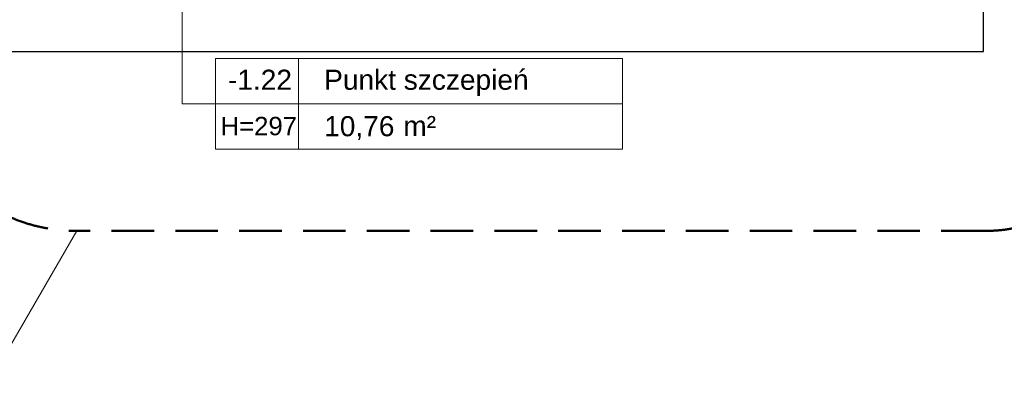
# Model space of a CAD drawing. Header units: millimetres. Extents: x 26866 to 1024070, y -428191 to 408885.
# Tile 213 of 248: x 211570 to 217448, y 384910 to 387021. Entities that reach past the tile are written whole.
import ezdxf

# ---------------------------------------------------------------- set-up
doc = ezdxf.new("R2010")
doc.units = ezdxf.units.MM
doc.header["$LTSCALE"] = 2
doc.linetypes.add('DASHED', pattern=[19.05, 12.7, -6.35])
for name, color, linetype, lineweight in [('0_OPIS', 7, 'Continuous', 13), ('3DPLAN_A_TABELKA POMIESZCZEŃ', 7, 'Continuous', 0), ('Opisy', 7, 'Continuous', 13)]:
    doc.layers.add(name, color=color, linetype=linetype, lineweight=lineweight)
for name, color, linetype in [('3DPLAN_A_OPIS', 8, 'Continuous'), ('3DPLAN_A_POMIESZCZENIE NUMER', 100, 'Continuous'), ('A_POMIESZCZENIE OPIS', 100, 'Continuous'), ('A_SCHODY', 6, 'Continuous')]:
    doc.layers.add(name, color=color, linetype=linetype)
doc.styles.add('ARIAL', font='arial.ttf')

# ---------------------------------------------------------------- blocks, each defined once
blk = doc.blocks.new('tabelka dla tp')
at = {"layer": '3DPLAN_A_TABELKA POMIESZCZEŃ'}
for p, q in [((49.7, 54), (49.7, 0)), ((0, 27), (243.13, 27))]:
    blk.add_line(p, q, dxfattribs=at)
blk.add_lwpolyline([(0, 54), (243.13, 54), (243.13, 0), (0, 0)], close=True, dxfattribs=at)
at = {"layer": '3DPLAN_A_POMIESZCZENIE NUMER', "color": 7, "style": 'ARIAL'}
blk.add_attdef('NUMER', (2.23, 35.39), '', height=12, dxfattribs=at)
at = {"layer": 'A_POMIESZCZENIE OPIS', "insert": (112.2, 19.75), "char_height": 12, "width": 36.4122, "attachment_point": 1, "style": 'ARIAL'}
blk.add_mtext('{\\C7;m²}', dxfattribs=at)
at = {"layer": 'A_POMIESZCZENIE OPIS', "color": 7, "style": 'ARIAL'}
for tag, p in [('NAZWA', (51.73, 35.39)), ('POWIERZCHNIA', (51.06, 7.24))]:
    blk.add_attdef(tag, p, '', height=12, dxfattribs=at)
blk = doc.blocks.new('kondygnacja -1')
at = {"layer": '3DPLAN_A_TABELKA POMIESZCZEŃ', "ltscale": 0.5}
for p, q in [((30254, -26148.1), (30254, -25809.85)), ((30273.85, -26148.1), (30254, -26148.1))]:
    blk.add_line(p, q, dxfattribs=at)
at = {"layer": 'A_SCHODY'}
for p, q in [((30732.49, -26116.84), (30732.49, -26009.84)), ((28970.49, -26116.84), (30732.49, -26116.84))]:
    blk.add_line(p, q, dxfattribs=at)
at = {"layer": 'Opisy', "color": 1, "linetype": 'DASHED', "lineweight": 50}
blk.add_lwpolyline([(30191.06, -25256.18), (30732.58, -25256.18, -0.414214), (30832.58, -25356.18), (30832.58, -26124.03, -0.414214), (30732.58, -26224.03), (30191.06, -26224.03, -0.414214), (30091.06, -26124.03), (30091.06, -25356.18, -0.414214)], format="xyb", close=True, dxfattribs=at)
at = {"layer": 'Opisy', "color": 1, "ltscale": 0.5}
blk.add_lwpolyline([(29243.76, -26181.85), (29443.45, -26309.03), (30141.75, -26309.03), (30191.06, -26224.03)], dxfattribs=at)
at = {"layer": '3DPLAN_A_TABELKA POMIESZCZEŃ', "ltscale": 0.5}
ref = blk.add_blockref('tabelka dla tp', (30273.85, -26175.1), dxfattribs=at)
ref.add_attrib('NUMER', '-1.22', (30281.38, -26139.71), dxfattribs={"layer": '3DPLAN_A_POMIESZCZENIE NUMER', "color": 0, "height": 12, "style": 'ARIAL'})
ref.add_attrib('NAZWA', 'Punkt szczepień', (30338.81, -26139.71), dxfattribs={"layer": 'A_POMIESZCZENIE OPIS', "color": 0, "height": 12, "style": 'ARIAL'})
ref.add_attrib('POWIERZCHNIA', '10,76', (30338.81, -26167.46), dxfattribs={"layer": 'A_POMIESZCZENIE OPIS', "color": 0, "height": 12, "style": 'ARIAL'})
at = {"layer": '3DPLAN_A_OPIS', "color": 1, "lineweight": 30, "style": 'ARIAL'}
for tag, p in [('PRZESUNIĘCIE_WEJŚCIA', (27655.16, -24535.33)), ('WYŁĄCZONE', (27007.18, -24723.98)), ('Z_OPRACOWANIA', (26996.84, -24746.42)), ('WYŁĄCZONE', (30803.05, -24760.87)), ('Z_OPRACOWANIA', (30792.71, -24783.3)), ('WYŁĄCZONE', (28894.9, -24826.59)), ('Z_OPRACOWANIA', (28884.56, -24849.03)), ('POWIĘKSZENIE_WEJŚCIA', (28313.68, -25144.41)), ('POWIĘKSZENIE_WEJŚCIA', (29600.62, -25191.36)), ('POWIĘKSZENIE_WEJŚCIA', (28011.45, -25235.42)), ('WYŁĄCZONE', (29754.42, -25678.17)), ('Z_OPRACOWANIA', (29744.08, -25700.6)), ('WYJŚCIE_EWAKUACYJNE', (27763.79, -26106.07))]:
    blk.add_attdef(tag, p, '', height=12, dxfattribs=at)
at = {"layer": '3DPLAN_A_OPIS', "color": 0, "lineweight": 30, "style": 'ARIAL'}
for tag, p in [('UGUL_1', (29350.3, -24586.01)), ('UGUL_2', (29622.92, -24586.01)), ('UGUL_3', (29833.15, -24586.01))]:
    blk.add_attdef(tag, p, '', height=12, dxfattribs=at)
at = {"layer": '3DPLAN_A_TABELKA POMIESZCZEŃ', "color": 7, "ltscale": 0.5, "insert": (30276.92, -26155.87), "char_height": 11, "width": 59.2068, "attachment_point": 1, "style": 'ARIAL'}
blk.add_mtext('H=297', dxfattribs=at)
at = {"layer": '3DPLAN_A_TABELKA POMIESZCZEŃ', "ltscale": 0.5, "style": 'ARIAL'}
for tag, p in [('KURTYNA', (27861.91, -26064.85)), ('POWIETRZNA', (27861.91, -26084.56))]:
    blk.add_attdef(tag, p, '', height=12, dxfattribs=at)

msp = doc.modelspace()

# ---------------------------------------------------------------- block references
at = {"layer": '0_OPIS', "xscale": 10, "yscale": 10, "zscale": 10}
msp.add_blockref('kondygnacja -1', (-90000, 648000), dxfattribs=at)

doc.saveas('drawing.dxf')
